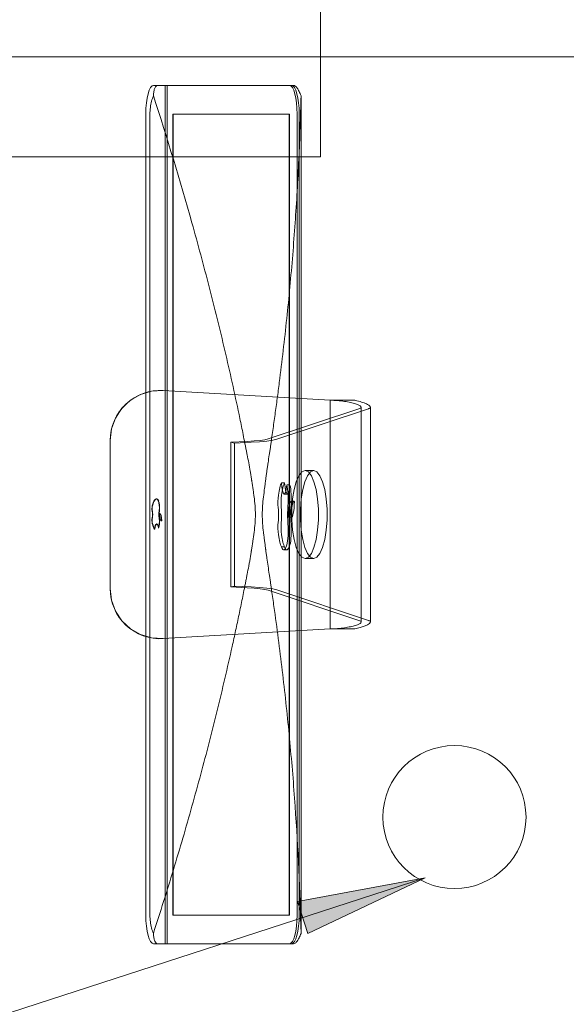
# Model space of a CAD drawing. Header units: centimetres. Extents: x -1109 to 217, y 2044 to 2913.
# Tile 32 of 36: x -266 to -227, y 2482 to 2551. Entities that reach past the tile are written whole.
import ezdxf

# ---------------------------------------------------------------- set-up
doc = ezdxf.new("R2010")
doc.units = ezdxf.units.CM
for name, color, linetype, lineweight in [('Meble-1', 9, 'Continuous', 18), ('Notatki tekstowe', 130, 'Continuous', 9), ('Notatki tekstowe-1', 7, 'Continuous', 9), ('Wyposażenie elektryczne-1', 9, 'Continuous', 18)]:
    doc.layers.add(name, color=color, linetype=linetype, lineweight=lineweight)

# ---------------------------------------------------------------- blocks, each defined once
blk = doc.blocks.new('Blocks_iMac_F00817EN - Unique-593891-Wytyczne elektryczne')
at = {"layer": 'Wyposażenie elektryczne-1'}
for p, q in [((7.51, 19.195), (-7.51, 19.195)), ((-7.402, 19.058), (-5.269, 12.649)), ((5.269, 12.649), (7.402, 19.058)), ((-7.991, 18.114), (-7.991, 16.376)), ((-7.991, 16.376), (-7.991, 18.114)), ((7.507, 18.554), (-7.507, 18.554)), ((-5.29, 12.046), (-7.42, 18.446)), ((7.42, 18.446), (5.29, 12.046)), ((7.991, 16.376), (7.991, 18.114)), ((7.991, 18.114), (7.991, 16.376)), ((-8.673, 4.719), (-7.991, 16.376)), ((-8.673, 4.719), (-7.991, 16.376)), ((-7.991, 16.376), (7.991, 16.376)), ((7.991, 16.376), (-7.991, 16.376)), ((7.991, 16.376), (8.673, 4.719)), ((7.991, 16.376), (8.673, 4.719)), ((-3.071, 15.238), (-3.071, 14.634)), ((3.071, 14.634), (3.071, 15.238)), ((-30, 13.818), (-30, 13.674)), ((-30, 13.818), (-30, 4.332)), ((-28, 14.361), (28, 14.361)), ((-28, 14.216), (28, 14.216)), ((-28, 14.216), (28, 14.216)), ((-28, 14.072), (28, 14.072)), ((-0.928, 13.862), (-0.928, 13.646)), ((-0.924, 13.879), (-0.924, 13.662)), ((30, 13.674), (30, 13.818)), ((30, 4.332), (30, 13.818)), ((-30, 5.001), (-30, 13.674)), ((-30, 13.674), (-30, 13.53)), ((-30, 13.674), (-30, 5.001)), ((-30, 4.857), (-30, 13.53)), ((-28, 5.417), (-28, 13.548)), ((-28, 13.548), (28, 13.548)), ((-28, 13.548), (-28, 13.528)), ((28, 13.528), (-28, 13.528)), ((-28, 13.528), (-28, 5.398)), ((-2.214, 13.2), (-2.214, 12.984)), ((-2.068, 13.355), (-2.068, 13.571)), ((-1.435, 13.175), (-1.435, 13.391)), ((0.026, 13.408), (0.026, 13.625)), ((0.183, 13.443), (0.183, 13.66)), ((0.187, 13.459), (0.187, 13.676)), ((2.265, 12.984), (2.265, 13.2)), ((2.466, 13.146), (2.466, 13.362)), ((28, 13.548), (28, 5.417)), ((28, 13.548), (28, 13.528)), ((28, 5.398), (28, 13.528)), ((30, 13.674), (30, 5.001)), ((30, 13.53), (30, 13.674)), ((30, 5.001), (30, 13.674)), ((30, 13.53), (30, 4.857)), ((-5.056, 9.437), (-5.113, 10.58)), ((-5.052, 10.856), (-4.995, 9.707)), ((4.995, 9.707), (5.052, 10.856)), ((5.113, 10.58), (5.056, 9.437)), ((-4.995, 9.707), (-5.056, 9.437)), ((-4.995, 9.707), (4.995, 9.707)), ((5.056, 9.437), (4.995, 9.707)), ((-5.056, 9.437), (5.056, 9.437)), ((-30, 4.857), (-30, 5.001)), ((-30, 5.001), (30, 5.001)), ((-30, 5.001), (-30, 4.857)), ((-30, 5.001), (30, 5.001)), ((-30, 4.044), (-30, 4.857)), ((30, 4.857), (-30, 4.857)), ((30, 4.857), (-30, 4.857)), ((28, 5.417), (-28, 5.417)), ((-28, 5.398), (-28, 5.417)), ((-28, 5.398), (28, 5.398)), ((28, 5.417), (28, 5.398)), ((30, 5.001), (30, 4.857)), ((30, 4.857), (30, 5.001)), ((30, 4.857), (30, 4.044)), ((-1.099, 4.247), (-1.099, 4.227)), ((-1.009, 4.13), (-1.009, 4.111)), ((-0.073, 4.473), (-0.073, 4.454)), ((-0.071, 4.462), (-0.071, 4.443)), ((0, 4.437), (0, 4.417)), ((0.428, 4.601), (0.428, 4.62)), ((0.43, 4.589), (0.43, 4.608)), ((0.658, 4.268), (0.658, 4.249)), ((0.943, 4.398), (0.943, 4.379)), ((1.009, 4.111), (1.009, 4.13)), ((-28, 3.79), (28, 3.79)), ((-28, 3.502), (28, 3.502)), ((5.179, 1.014), (-5.179, 1.014)), ((5.179, 1.014), (-5.179, 1.014))]:
    blk.add_line(p, q, dxfattribs=at)
at = {"layer": 'Wyposażenie elektryczne-1', "flags": 128}
for points in [[(-7.42, 19.107), (-7.411, 19.084), (-7.402, 19.058)], [(7.402, 19.058), (7.411, 19.084), (7.42, 19.107)], [(3.071, 15.238), (2.982, 15.461), (2.719, 15.672), (2.299, 15.857), (1.745, 16.006), (1.089, 16.111), (0.37, 16.165), (-0.37, 16.165), (-1.089, 16.111), (-1.745, 16.006), (-2.299, 15.857), (-2.719, 15.672), (-2.982, 15.461), (-3.071, 15.238)], [(-3.071, 14.634), (-2.982, 14.858), (-2.719, 15.068), (-2.299, 15.253), (-1.745, 15.402), (-1.089, 15.507), (-0.37, 15.561), (0.37, 15.561), (1.089, 15.507), (1.745, 15.402), (2.299, 15.253), (2.719, 15.068), (2.982, 14.858), (3.071, 14.634)], [(-3.071, 15.238), (-2.982, 15.015), (-2.719, 14.804), (-2.299, 14.619), (-1.745, 14.47), (-1.089, 14.366), (-0.37, 14.312), (0.37, 14.312), (1.089, 14.366), (1.745, 14.47), (2.299, 14.619), (2.719, 14.804), (2.982, 15.015), (3.071, 15.238)], [(3.071, 14.634), (2.982, 14.411), (2.719, 14.201), (2.299, 14.015), (1.745, 13.866), (1.089, 13.762), (0.37, 13.708), (-0.37, 13.708), (-1.089, 13.762), (-1.745, 13.866), (-2.299, 14.015), (-2.719, 14.201), (-2.982, 14.411), (-3.071, 14.634)], [(-5.269, 12.649), (-5.201, 12.37), (-5.141, 11.966), (-5.09, 11.454), (-5.052, 10.856)], [(5.052, 10.856), (5.09, 11.454), (5.141, 11.966), (5.201, 12.37), (5.269, 12.649)], [(-5.113, 10.58), (-5.144, 11.069), (-5.185, 11.488), (-5.235, 11.818), (-5.29, 12.046)], [(5.29, 12.046), (5.235, 11.818), (5.185, 11.488), (5.144, 11.069), (5.113, 10.58)], [(-5.179, 1.014), (-5.986, 1.108), (-6.75, 1.386), (-7.429, 1.833), (-7.987, 2.424), (-8.393, 3.128), (-8.626, 3.907), (-8.673, 4.719)], [(8.673, 4.719), (8.626, 3.907), (8.393, 3.128), (7.987, 2.424), (7.429, 1.833), (6.75, 1.386), (5.986, 1.108), (5.179, 1.014)]]:
    blk.add_lwpolyline(points, dxfattribs=at)
at = {"layer": 'Wyposażenie elektryczne-1'}
for centre, start, end in [((-5.179, 4.514), 176.64912, 270), ((5.179, 4.514), 270, 3.35087)]:
    blk.add_arc(centre, 3.5, start, end, dxfattribs=at)
for centre, major_axis, ratio, start_param, end_param in [((-28, 13.674), (-2, 0), 0.271091, 4.712389, 6.283185), ((-28, 13.674), (-2, 0), 0.271091, 4.712389, 6.283185), ((-28, 13.53), (-2, 0), 0.271091, 4.712389, 6.283185), ((0.271, 13.862), (1.2, 0), 0.168992, 3.058214, 4.639077), ((-1.019, 13.676), (1.206, 0), 0.168992, 6.205425, 7.775051), ((28, 13.674), (2, 0), 0.271091, 0, 1.570796), ((28, 13.674), (2, 0), 0.271091, 0, 1.570796), ((28, 13.53), (2, 0), 0.271091, 0, 1.570796), ((-2.646, 13.391), (1.211, 0), 0.168992, 5.077356, 7.355757), ((-2.646, 13.175), (1.211, 0), 0.168992, 5.077356, 7.355757), ((0.457, 13.34), (2.796, 0), 0.168992, 3.441073, 4.011303), ((-1.082, 13.47), (1.153, 0), 0.168992, 1.143571, 2.595723), ((-1.082, 13.254), (1.153, 0), 0.168992, 1.143571, 2.595723), ((0.271, 13.646), (1.2, 0), 0.168992, 3.058214, 4.639077), ((-1.019, 13.459), (1.206, 0), 0.168992, 6.205425, 7.775051), ((0.013, 13.877), (1.491, 0), 0.168992, 4.285164, 4.720735), ((0.013, 13.66), (1.491, 0), 0.168992, 4.285164, 4.720735), ((0.038, 13.877), (1.491, 0), 0.168992, 4.704043, 5.139614), ((0.038, 13.66), (1.491, 0), 0.168992, 4.704043, 5.139614), ((1.134, 13.47), (1.153, 0), 0.168992, 0.545869, 1.998022), ((1.134, 13.254), (1.153, 0), 0.168992, 0.545869, 1.998022), ((-0.406, 13.34), (2.796, 0), 0.168992, 5.413475, 5.983705), ((0.08, 13.362), (2.385, 0), 0.168992, 5.870573, 6.829055), ((0.08, 13.146), (2.385, 0), 0.168992, 5.870573, 6.829055), ((0.457, 13.123), (2.796, 0), 0.168992, 3.441073, 4.011303), ((-0.868, 13.074), (0.742, 0), 0.168992, 4.011303, 5.259678), ((-0.868, 12.858), (0.742, 0), 0.168992, 4.011303, 5.259678), ((0.026, 12.827), (0.975, 0), 0.168992, 1.023507, 2.118085), ((0.026, 12.61), (0.975, 0), 0.168992, 1.023507, 2.118085), ((0.919, 13.074), (0.742, 0), 0.168992, 4.1651, 5.413475), ((0.919, 12.858), (0.742, 0), 0.168992, 4.1651, 5.413475), ((-0.406, 13.123), (2.796, 0), 0.168992, 5.413475, 5.983705), ((-0.025, 4.247), (1.075, 0), 0.271091, 2.595723, 3.554205), ((-0.025, 4.227), (1.075, 0), 0.271091, 2.595723, 3.554205), ((0.195, 4.231), (1.26, 0), 0.271091, 3.441073, 4.011303), ((-0.499, 4.325), (0.519, 0), 0.271091, 1.143571, 2.595723), ((-0.499, 4.306), (0.519, 0), 0.271091, 1.143571, 2.595723), ((-0.006, 4.619), (0.672, 0), 0.271091, 4.285164, 4.720735), ((-0.006, 4.599), (0.672, 0), 0.271091, 4.285164, 4.720735), ((0.471, 4.473), (0.544, 0), 0.271091, 1.649727, 3.219353), ((0.471, 4.454), (0.544, 0), 0.271091, 1.649727, 3.219353), ((-0.111, 4.608), (0.541, 0), 0.271091, 4.785701, 6.366564), ((-0.111, 4.589), (0.541, 0), 0.271091, 4.785701, 6.366564), ((0.006, 4.619), (0.672, 0), 0.271091, 4.704043, 5.139614), ((0.006, 4.599), (0.672, 0), 0.271091, 4.704043, 5.139614), ((0.499, 4.325), (0.519, 0), 0.271091, 0.545869, 1.998022), ((0.499, 4.306), (0.519, 0), 0.271091, 0.545869, 1.998022), ((-0.195, 4.231), (1.26, 0), 0.271091, 5.413475, 5.983705), ((1.204, 4.268), (0.546, 0), 0.271091, 2.069021, 4.347422), ((1.204, 4.249), (0.546, 0), 0.271091, 2.069021, 4.347422), ((-28, 4.044), (2, 0), 0.271091, 3.141593, 4.712389), ((0.195, 4.211), (1.26, 0), 0.271091, 3.441073, 4.011303), ((-0.403, 4.039), (0.334, 0), 0.271091, 4.011303, 5.259678), ((-0.403, 4.02), (0.334, 0), 0.271091, 4.011303, 5.259678), ((0, 3.86), (0.439, 0), 0.271091, 1.023507, 2.118085), ((0, 3.841), (0.439, 0), 0.271091, 1.023507, 2.118085), ((0.403, 4.039), (0.334, 0), 0.271091, 4.1651, 5.413475), ((0.403, 4.02), (0.334, 0), 0.271091, 4.1651, 5.413475), ((-0.195, 4.211), (1.26, 0), 0.271091, 5.413475, 5.983705), ((28, 4.044), (2, 0), 0.271091, 4.712389, 6.283185)]:
    blk.add_ellipse(centre, major_axis=major_axis, ratio=ratio, start_param=start_param, end_param=end_param, dxfattribs=at)
for points in [[(-7.991, 18.114), (-7.95, 18.285), (-7.868, 18.596), (-7.733, 18.943), (-7.606, 19.155), (-7.498, 19.22), (-7.443, 19.161), (-7.42, 19.107)], [(7.991, 16.376), (7.988, 16.552), (7.973, 16.902), (7.917, 17.391), (7.839, 17.818), (7.746, 18.163), (7.65, 18.41), (7.558, 18.547), (7.479, 18.567), (7.438, 18.499), (7.42, 18.446)], [(-30, 13.818), (-30, 13.859), (-29.968, 13.942), (-29.825, 14.078), (-29.594, 14.216), (-29.393, 14.303), (-29.28, 14.346)], [(-29.28, 14.346), (-29.16, 14.349), (-28.905, 14.355), (-28.463, 14.36), (-28.158, 14.361), (-28, 14.361)], [(28, 14.361), (28.158, 14.361), (28.463, 14.36), (28.905, 14.355), (29.16, 14.349), (29.28, 14.346)], [(29.28, 14.346), (29.393, 14.303), (29.594, 14.216), (29.825, 14.078), (29.968, 13.942), (30, 13.859), (30, 13.818)], [(-29.28, 4.027), (-29.393, 4.035), (-29.594, 4.061), (-29.825, 4.127), (-29.968, 4.219), (-30, 4.292), (-30, 4.332)], [(30, 4.332), (30, 4.292), (29.968, 4.219), (29.825, 4.127), (29.594, 4.061), (29.393, 4.035), (29.28, 4.027)], [(-28, 3.79), (-28.158, 3.791), (-28.464, 3.809), (-28.905, 3.891), (-29.16, 3.976), (-29.28, 4.027)], [(29.28, 4.027), (29.16, 3.976), (28.905, 3.891), (28.464, 3.809), (28.158, 3.791), (28, 3.79)]]:
    blk.add_open_spline(points, degree=3, dxfattribs=at)
for points, knots in [([(7.42, 19.107), (7.443, 19.161), (7.498, 19.22), (7.597, 19.161), (7.686, 19.024), (7.75, 18.888), (7.85, 18.647), (7.93, 18.371), (7.991, 18.114)], [0, 0, 0, 0, 0.2, 0.4, 0.55, 0.625, 0.7, 1, 1, 1, 1]), ([(-7.42, 18.446), (-7.456, 18.552), (-7.528, 18.593), (-7.65, 18.41), (-7.746, 18.163), (-7.839, 17.818), (-7.917, 17.391), (-7.973, 16.902), (-7.988, 16.552), (-7.991, 16.376)], [0, 0, 0, 0, 0.25, 0.375, 0.5, 0.625, 0.75, 0.875, 1, 1, 1, 1]), ([(29.28, 14.346), (26.319, 14.28), (21.87, 14.073), (15.927, 13.586), (12.208, 13.196), (9.228, 12.832), (7.362, 12.585), (6.054, 12.401), (5.399, 12.307), (5.023, 12.253), (4.739, 12.213), (4.456, 12.171), (4.08, 12.114), (3.609, 12.041), (3.133, 11.969), (2.795, 11.922), (2.599, 11.897), (2.476, 11.881), (2.377, 11.869), (2.278, 11.857), (2.103, 11.834), (1.851, 11.8), (1.545, 11.76), (1.134, 11.709), (0.617, 11.656), (0.001, 11.629), (-0.615, 11.656), (-1.236, 11.719), (-1.749, 11.787), (-2.103, 11.834), (-2.303, 11.86), (-2.427, 11.875), (-2.525, 11.887), (-2.623, 11.9), (-2.794, 11.922), (-3.036, 11.956), (-3.323, 11.998), (-3.703, 12.055), (-4.08, 12.114), (-4.456, 12.171), (-4.74, 12.213), (-5.023, 12.253), (-5.399, 12.307), (-6.054, 12.401), (-6.988, 12.533), (-8.109, 12.684), (-9.6, 12.878), (-11.463, 13.105), (-13.696, 13.352), (-15.927, 13.573), (-18.156, 13.769), (-20.384, 13.938), (-22.61, 14.081), (-24.835, 14.198), (-27.059, 14.288), (-28.54, 14.33), (-29.28, 14.346)], [0, 0, 0, 0, 0.153846, 0.230769, 0.307692, 0.346154, 0.384615, 0.403846, 0.413462, 0.418269, 0.423077, 0.427885, 0.432692, 0.442308, 0.451923, 0.456731, 0.459135, 0.461538, 0.46274, 0.463942, 0.466346, 0.471154, 0.475962, 0.480769, 0.490385, 0.5, 0.509615, 0.519231, 0.528846, 0.533654, 0.536058, 0.538462, 0.539663, 0.540865, 0.543269, 0.548077, 0.552885, 0.557692, 0.567308, 0.572115, 0.576923, 0.581731, 0.586538, 0.596154, 0.615385, 0.634615, 0.653846, 0.692308, 0.730769, 0.769231, 0.807692, 0.846154, 0.884615, 0.923077, 0.961538, 1, 1, 1, 1]), ([(-29.28, 4.027), (-26.319, 4.993), (-21.87, 6.343), (-15.928, 7.942), (-12.208, 8.857), (-9.228, 9.537), (-7.362, 9.94), (-6.054, 10.21), (-5.399, 10.342), (-5.023, 10.416), (-4.74, 10.47), (-4.456, 10.525), (-4.08, 10.6), (-3.609, 10.693), (-3.133, 10.78), (-2.794, 10.837), (-2.599, 10.867), (-2.476, 10.885), (-2.377, 10.9), (-2.278, 10.915), (-2.103, 10.941), (-1.85, 10.98), (-1.544, 11.026), (-1.133, 11.083), (-0.615, 11.141), (0.001, 11.17), (0.617, 11.141), (1.238, 11.071), (1.75, 10.995), (2.103, 10.941), (2.303, 10.911), (2.427, 10.892), (2.526, 10.878), (2.624, 10.863), (2.795, 10.837), (3.036, 10.796), (3.324, 10.745), (3.703, 10.674), (4.08, 10.6), (4.456, 10.525), (4.739, 10.47), (5.023, 10.416), (5.399, 10.342), (6.054, 10.21), (6.988, 10.017), (8.109, 9.779), (9.6, 9.452), (11.463, 9.027), (13.696, 8.491), (15.927, 7.929), (18.156, 7.343), (20.384, 6.73), (22.61, 6.093), (24.835, 5.431), (27.059, 4.743), (28.54, 4.268), (29.28, 4.027)], [0, 0, 0, 0, 0.153846, 0.230769, 0.307692, 0.346154, 0.384615, 0.403846, 0.413462, 0.418269, 0.423077, 0.427885, 0.432692, 0.442308, 0.451923, 0.456731, 0.459135, 0.461538, 0.46274, 0.463942, 0.466346, 0.471154, 0.475962, 0.480769, 0.490385, 0.5, 0.509615, 0.519231, 0.528846, 0.533654, 0.536058, 0.538462, 0.539663, 0.540865, 0.543269, 0.548077, 0.552885, 0.557692, 0.567308, 0.572115, 0.576923, 0.581731, 0.586538, 0.596154, 0.615385, 0.634615, 0.653846, 0.692308, 0.730769, 0.769231, 0.807692, 0.846154, 0.884615, 0.923077, 0.961538, 1, 1, 1, 1])]:
    blk.add_open_spline(points, degree=3, knots=knots, dxfattribs=at)
blk = doc.blocks.new('Bimroom_Collection_Dining_Chair_2022 - Dining Chair-775751-Wytyczne elektryczne')
at = {"layer": 'Meble-1'}
for p, q in [((-22.5, -28), (-22.5, 28)), ((-22.5, 28), (22.5, 28)), ((22.5, 28), (22.5, -28)), ((-22.5, -17), (22.5, -17)), ((-22.5, -23.5), (22.5, -23.5)), ((22.5, -28), (-22.5, -28))]:
    blk.add_line(p, q, dxfattribs=at)
blk = doc.blocks.new('Szafka rack1 - Szafka rack-857897-Wytyczne elektryczne')
at = {"layer": 'Wyposażenie elektryczne-1'}
for start, end in [(360, 180), (0, 180), (180, 360), (180, 0)]:
    blk.add_arc((-109.72, 2524.076), 5, start, end, dxfattribs=at)
blk = doc.blocks.new('Bimroom_Collection_Dining_Table_2022 - Dining Table-499016-Wytyczne elektryczne')
at = {"layer": 'Meble-1'}
blk.add_line((-110, -45), (110, -45), dxfattribs=at)

msp = doc.modelspace()

# ---------------------------------------------------------------- hatches: boundary and pattern name
at = {"layer": 'Notatki tekstowe-1'}
msp.add_hatch(color=256, dxfattribs=at).paths.add_polyline_path([(-237.2, 2490.694), (-246.125, 2489.039), (-245.392, 2486.785)])

# ---------------------------------------------------------------- linework, layer by layer
at = {"layer": 'Notatki tekstowe'}
for p, q in [((-237.2, 2490.694), (-283.448, 2475.661)), ((-237.2, 2490.694), (-246.125, 2489.039)), ((-245.392, 2486.785), (-237.2, 2490.694)), ((-246.125, 2489.039), (-245.392, 2486.785))]:
    msp.add_line(p, q, dxfattribs=at)

# ---------------------------------------------------------------- block references
at = {"layer": 'Meble-1', "rotation": 180}
for name, p in [('Bimroom_Collection_Dining_Chair_2022 - Dining Chair-775751-Wytyczne elektryczne', (-267.021, 2569.076)), ('Bimroom_Collection_Dining_Table_2022 - Dining Table-499016-Wytyczne elektryczne', (-189.22, 2503.076))]:
    msp.add_blockref(name, p, dxfattribs=at)
at = {"layer": 'Wyposażenie elektryczne-1', "rotation": 269.9999999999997}
msp.add_blockref('Blocks_iMac_F00817EN - Unique-593891-Wytyczne elektryczne', (-260.22, 2516.076), dxfattribs=at)
at = {"layer": 'Wyposażenie elektryczne-1'}
msp.add_blockref('Szafka rack1 - Szafka rack-857897-Wytyczne elektryczne', (-125.43, -29.146), dxfattribs=at)

doc.saveas('drawing.dxf')
